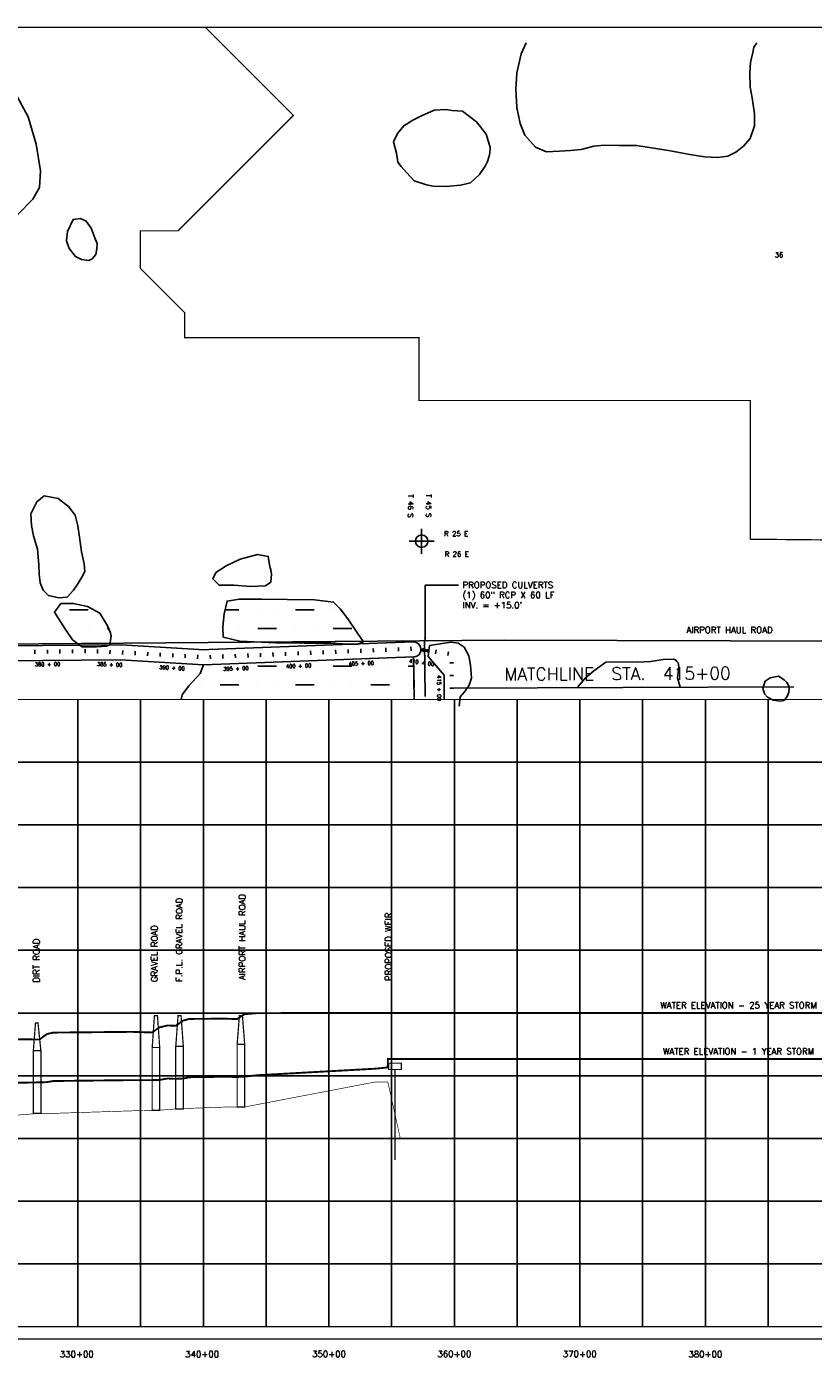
# Model space of a CAD drawing. Extents: x 244514 to 261274, y 785587 to 796324.
# Tile 2 of 3: x 248985 to 255255, y 785703 to 796314. Entities that reach past the tile are written whole.
import ezdxf
from ezdxf.enums import TextEntityAlignment as Align

# ---------------------------------------------------------------- set-up
doc = ezdxf.new("R2010")
doc.units = 0
doc.header["$LTSCALE"] = 800
doc.header["$PDMODE"] = 34
doc.header["$PDSIZE"] = 100
doc.linetypes.add('CENTER', pattern=[0])
doc.linetypes.add('DASHED', pattern=[0])
doc.layers.get('0').update_dxf_attribs({"linetype": 'CONTINUOUS'})
for name, color, linetype in [('BORDER', 1, 'CONTINUOUS'), ('FLOOD1', 15, 'CONTINUOUS'), ('FLOOD3', 15, 'CONTINUOUS'), ('GRID', 2, 'CONTINUOUS'), ('HATCH', 3, 'CONTINUOUS'), ('MAJROADS', 9, 'CONTINUOUS'), ('MATCH', 6, 'CONTINUOUS'), ('PLAKES', 5, 'CONTINUOUS'), ('PRSTRUCT', 13, 'CONTINUOUS'), ('SEC', 2, 'CONTINUOUS'), ('SPROF', 11, 'DASHED'), ('STATIONS', 7, 'CONTINUOUS'), ('STRUCTTEXT', 7, 'CONTINUOUS'), ('STRUCTURES', 1, 'CONTINUOUS'), ('SUBBASINS', 6, 'DASHED'), ('SURVCENTER', 7, 'CENTER'), ('TEXT', 7, 'CONTINUOUS'), ('WL-PRESERVE', 14, 'CONTINUOUS')]:
    doc.layers.add(name, color=color, linetype=linetype)
doc.styles.get("Standard").update_dxf_attribs({"font": 'ROMANT'})

# ---------------------------------------------------------------- blocks, each defined once
blk = doc.blocks.new('FCSTA')
at = {"color": 0}
blk.add_attdef('FCSTA', text='', height=1, dxfattribs=at).set_placement((0, 0), align=Align.MIDDLE)
blk = doc.blocks.new('FCSTCK')
at = {"layer": 'SURVCENTER', "color": 0}
blk.add_line((0, -0.5), (0, 0.5), dxfattribs=at)
blk = doc.blocks.new('*X')
at = {"color": 0}
for p, q in [((253500, 793050), (253650, 793050)), ((254741, 793050), (254850, 793050)), ((255000, 793050), (255000, 793050)), ((255150, 793050), (255150, 793050)), ((255300, 793050), (255450, 793050)), ((255600, 793050), (255600, 793050)), ((253500, 792900), (253500, 792900)), ((253650, 792900), (253650, 792900)), ((253800, 792900), (253811, 792900)), ((254850, 792900), (254850, 792900)), ((255000, 792900), (255150, 792900)), ((255300, 792900), (255300, 792900)), ((255450, 792900), (255450, 792900)), ((255600, 792900), (255750, 792900)), ((254700, 792600), (254700, 792600)), ((254850, 792600), (254850, 792600)), ((255000, 792600), (255150, 792600)), ((255300, 792600), (255300, 792600)), ((255450, 792600), (255450, 792600)), ((255600, 792600), (255750, 792600)), ((255900, 792600), (255900, 792600)), ((256050, 792600), (256050, 792600)), ((256200, 792600), (256243, 792600)), ((254550, 792450), (254550, 792450)), ((254700, 792450), (254850, 792450)), ((255000, 792450), (255000, 792450)), ((255150, 792450), (255150, 792450)), ((255300, 792450), (255450, 792450)), ((255600, 792450), (255600, 792450)), ((255750, 792450), (255750, 792450)), ((255900, 792450), (256050, 792450)), ((256200, 792450), (256200, 792450))]:
    blk.add_line(p, q, dxfattribs=at)

msp = doc.modelspace()

# ---------------------------------------------------------------- linework, layer by layer
at = {"layer": 'BORDER', "color": 0, "const_width": 10}
msp.add_lwpolyline([(244519, 785849), (261269, 785849), (261269, 796309), (244519, 796309)], close=True, dxfattribs=at)
for points in [[(244519, 790949), (261269, 790949)], [(244519, 785949), (261269, 785949)]]:
    msp.add_lwpolyline(points, dxfattribs=at)
at = {"layer": 'FLOOD1', "color": 0, "const_width": 15}
msp.add_lwpolyline([(248828, 787892), (249088, 787896), (249148, 787898), (249198, 787907), (249823, 787914), (249985, 787914), (250045, 787916), (250109, 787927), (250173, 787924), (250233, 787927), (250283, 787937), (250562, 787941), (250662, 787939), (250722, 787942), (250822, 787953), (251763, 788005), (251863, 788015), (251864, 788082), (251963, 788083), (252822, 788083), (253822, 788083), (254822, 788083), (255822, 788083)], dxfattribs=at)
at = {"layer": 'FLOOD3', "color": 0, "const_width": 15}
msp.add_lwpolyline([(248828, 788240), (249088, 788238), (249148, 788282), (249198, 788293), (249823, 788299), (249985, 788294), (250045, 788335), (250109, 788350), (250173, 788347), (250233, 788389), (250283, 788402), (250562, 788404), (250662, 788401), (250722, 788440), (250822, 788448), (251763, 788450), (251863, 788450), (251864, 788451), (251963, 788451), (252822, 788451), (253822, 788451), (254822, 788451), (255822, 788451)], dxfattribs=at)
at = {"layer": 'GRID', "color": 0}
for points in [[(249394, 785949), (249394, 790949)], [(249894, 785949), (249894, 790949)], [(250394, 785949), (250394, 790949)], [(250894, 785949), (250894, 790949)], [(251394, 785949), (251394, 790949)], [(251894, 785949), (251894, 790949)], [(252394, 785949), (252394, 790949)], [(252894, 785949), (252894, 790949)], [(253394, 785949), (253394, 790949)], [(253894, 785949), (253894, 790949)], [(254394, 785949), (254394, 790949)], [(254894, 785949), (254894, 790949)], [(244519, 790449), (261269, 790449)], [(244519, 789949), (261269, 789949)], [(244519, 789449), (261269, 789449)], [(244519, 788949), (261269, 788949)], [(244519, 788449), (261269, 788449)], [(244519, 787949), (261269, 787949)], [(244519, 787449), (261269, 787449)], [(244519, 786949), (261269, 786949)], [(244519, 786449), (261269, 786449)]]:
    msp.add_lwpolyline(points, dxfattribs=at)
at = {"layer": 'MAJROADS', "color": 0}
for p, q in [((247642, 791383), (252790, 791421)), ((252155, 791416), (252161, 790972)), ((252790, 791421), (258722, 791406))]:
    msp.add_line(p, q, dxfattribs=at)
at = {"layer": 'MATCH', "color": 0}
msp.add_line((255098, 791051), (252373, 791040), dxfattribs=at)
at = {"layer": 'PLAKES', "color": 0}
for p, q in [((252184, 791291), (252196, 791379)), ((252196, 791379), (252367, 791406)), ((252367, 791406), (252424, 791399)), ((252424, 791399), (252473, 791367)), ((252473, 791367), (252508, 791297)), ((250441, 791348), (250403, 791346)), ((252312, 791143), (252184, 791291)), ((252508, 791297), (252522, 791223)), ((252312, 790949), (252312, 791143)), ((252522, 791223), (252530, 791120)), ((252512, 791064), (252477, 791014)), ((252530, 791120), (252512, 791064)), ((252441, 790969), (252432, 790897)), ((252477, 791014), (252441, 790969))]:
    msp.add_line(p, q, dxfattribs=at)
for points in [[(250403, 791346), (249739, 791385), (246608, 791359)], [(250396, 791226), (249733, 791265), (246617, 791239)]]:
    msp.add_lwpolyline(points, dxfattribs=at)
msp.add_lwpolyline([(250441, 791348), (252066, 791408, -1), (252071, 791289), (250396, 791226)], format="xyb", dxfattribs=at)
at = {"layer": 'PRSTRUCT', "color": 0, "const_width": 10}
for points in [[(249986, 788174), (250004, 788429), (250028, 788429), (250046, 788174)], [(250174, 788184), (250192, 788429), (250216, 788429), (250234, 788184)], [(250663, 788199), (250681, 788429), (250705, 788429), (250723, 788199)], [(249039, 788149), (249056, 788369), (249076, 788369), (249099, 788149)], [(250174, 788184), (250234, 788184), (250234, 787684), (250174, 787684), (250174, 788184)], [(250663, 788199), (250723, 788199), (250723, 787699), (250663, 787699), (250663, 788199)], [(251921, 787999), (251921, 787276)]]:
    msp.add_lwpolyline(points, dxfattribs=at)
for points in [[(249986, 788174), (250046, 788174), (250046, 787674), (249986, 787674)], [(249039, 787649), (249039, 788149), (249099, 788149), (249099, 787649)], [(251871, 787999), (251971, 787999), (251971, 788049), (251871, 788049)]]:
    msp.add_lwpolyline(points, close=True, dxfattribs=at)
at = {"layer": 'SEC', "color": 0}
msp.add_point((252133, 792211), dxfattribs=at)
at = {"layer": 'SPROF', "color": 0, "const_width": 5}
msp.add_lwpolyline([(248828, 787629), (249088, 787649), (249148, 787649), (249198, 787649), (249823, 787669), (249985, 787674), (250045, 787674), (250109, 787679), (250173, 787684), (250233, 787684), (250283, 787689), (250562, 787699), (250662, 787699), (250722, 787699), (250822, 787719), (251763, 787899), (251863, 787899), (251864, 787899), (251963, 787449), (252822, 787449), (253822, 787449), (254822, 787449), (255822, 787449)], dxfattribs=at)
at = {"layer": 'STRUCTTEXT', "color": 0}
for p, q in [((252161, 791442), (252161, 791861)), ((252161, 791861), (252426, 791861))]:
    msp.add_line(p, q, dxfattribs=at)
msp.add_solid([(252169, 791442), (252152, 791442), (252161, 791392)], dxfattribs=at)
at = {"layer": 'STRUCTURES', "color": 0, "const_width": 25}
msp.add_lwpolyline([(252197, 791336), (252121, 791347)], dxfattribs=at)
at = {"layer": 'SUBBASINS', "color": 0, "linetype": 'DASHED', "const_width": 10}
msp.add_lwpolyline([(250408, 796309), (251111, 795606), (250192, 794686), (249892, 794686), (249892, 794386), (250245, 794033), (250245, 793833), (252113, 793833), (252113, 793333), (254753, 793333), (254753, 792227), (258091, 792195), (259174, 790949)], dxfattribs=at)
at = {"layer": 'WL-PRESERVE', "color": 0}
for points in [[(254803, 796186), (254780, 796151), (254771, 796109), (254755, 796027), (254748, 795945), (254751, 795831), (254767, 795747), (254786, 795618), (254786, 795523), (254752, 795423), (254699, 795361), (254636, 795314), (254573, 795280), (254493, 795271), (254386, 795276), (254271, 795295), (254100, 795327), (253931, 795353), (253847, 795366), (253707, 795367), (253589, 795369), (253506, 795361), (253405, 795333), (253319, 795327), (253228, 795322), (253129, 795315), (253040, 795352), (252956, 795448), (252919, 795542), (252893, 795669), (252883, 795816), (252892, 795945), (252927, 796098), (252966, 796186)], [(252069, 791289), (250396, 791226), (250368, 791155), (250279, 791057), (250225, 790987), (250218, 790949)], [(252069, 791289), (250396, 791226), (250368, 791155), (250279, 791057), (250272, 791047)], [(252073, 791047), (252069, 791289)], [(252074, 790949), (252069, 791289)], [(254139, 791271), (254057, 791267), (253959, 791252), (253854, 791247), (253707, 791250), (253600, 791247), (253505, 791177), (253438, 791123), (253381, 791053), (253380, 791047)], [(254192, 791047), (254172, 791123), (254181, 791184), (254182, 791213), (254176, 791240), (254168, 791253), (254156, 791265), (254139, 791271)]]:
    msp.add_lwpolyline(points, dxfattribs=at)
for points in [[(248057, 796112), (248187, 796115), (248362, 796096), (248431, 796085), (248583, 796041), (248758, 795921), (248912, 795751), (248999, 795596), (249062, 795377), (249097, 795163), (249087, 795030), (249034, 794938), (248916, 794816), (248831, 794751), (248729, 794718), (248628, 794726), (248521, 794767), (248396, 794879), (248265, 794996), (248188, 795046), (248120, 795085), (248081, 795113)], [(252674, 795369), (252646, 795457), (252571, 795554), (252460, 795640), (252374, 795646), (252325, 795653), (252232, 795649), (252131, 795602), (252064, 795568), (251990, 795524), (251940, 795463), (251910, 795396), (251932, 795304), (251944, 795232), (251969, 795199), (252012, 795150), (252074, 795084), (252171, 795052), (252225, 795041), (252329, 795039), (252444, 795051), (252522, 795069), (252593, 795136), (252639, 795202), (252658, 795239), (252672, 795280), (252677, 795309), (252680, 795349)], [(249532, 794623), (249500, 794707), (249460, 794763), (249414, 794784), (249355, 794776), (249311, 794681), (249304, 794607), (249325, 794545), (249375, 794480), (249422, 794457), (249481, 794449), (249508, 794462), (249536, 794496), (249546, 794543), (249547, 794585)], [(249423, 792126), (249408, 792242), (249394, 792334), (249373, 792419), (249318, 792489), (249238, 792552), (249126, 792572), (249067, 792525), (249020, 792429), (249023, 792335), (249041, 792253), (249072, 792148), (249082, 792022), (249085, 791948), (249094, 791879), (249117, 791820), (249161, 791779), (249243, 791759), (249308, 791765), (249360, 791820), (249394, 791870), (249426, 791924), (249448, 791969), (249445, 792031)], [(250922, 792022), (250911, 792090), (250824, 792105), (250687, 792069), (250576, 792014), (250493, 791961), (250468, 791912), (250519, 791860), (250636, 791860), (250772, 791851), (250890, 791855), (250931, 791884), (250938, 791949), (250932, 791982), (250927, 792000)], [(249629, 791536), (249570, 791636), (249470, 791691), (249358, 791715), (249258, 791715), (249207, 791644), (249290, 791514), (249350, 791425), (249429, 791368), (249541, 791370), (249622, 791373), (249648, 791384), (249658, 791456), (249650, 791487)], [(249629, 791536), (249570, 791636), (249470, 791691), (249358, 791715), (249258, 791715), (249207, 791644), (249290, 791514), (249350, 791425), (249429, 791368), (249541, 791370), (249622, 791373), (249648, 791384), (249658, 791456), (249650, 791487)], [(251670, 791408), (251622, 791479), (251546, 791591), (251483, 791671), (251431, 791726), (251280, 791744), (251061, 791745), (250862, 791750), (250680, 791748), (250583, 791733), (250560, 791632), (250548, 791529), (250552, 791446), (250685, 791413), (250970, 791400), (251196, 791399), (251410, 791399), (251550, 791390), (251623, 791389)], [(251670, 791408), (251622, 791479), (251546, 791591), (251483, 791671), (251431, 791726), (251280, 791744), (251061, 791745), (250862, 791750), (250680, 791748), (250583, 791733), (250560, 791632), (250548, 791529), (250552, 791446), (250685, 791413), (250970, 791400), (251196, 791399), (251410, 791399), (251550, 791390), (251623, 791389)], [(255023, 791106), (254978, 791134), (254910, 791123), (254871, 791096), (254852, 791040), (254864, 790993), (254888, 790967), (254935, 790943), (254987, 790936), (255021, 790942), (255045, 790973), (255058, 791008), (255061, 791033), (255058, 791053), (255052, 791072), (255043, 791085)]]:
    msp.add_lwpolyline(points, close=True, dxfattribs=at)

# ---------------------------------------------------------------- block references
at = {"layer": 'HATCH', "color": 0}
msp.add_blockref('*X', (-4173, -1385), dxfattribs=at)
msp.add_blockref('*X', (-4173, -1385), dxfattribs=at)
at = {"layer": 'STATIONS', "color": 0, "xscale": 30, "yscale": 30, "zscale": 30}
for p, rotation in [((249451, 791334), 0.9999999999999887), ((251648, 791337), 1.99999999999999), ((251648, 791337), 1.99999999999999), ((251748, 791341), 1.99999999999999), ((251848, 791345), 1.99999999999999), ((251948, 791349), 1.99999999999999), ((252048, 791353), 1.99999999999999), ((252147, 791343), 351.9999999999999), ((252147, 791343), 351.9999999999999), ((249051, 791329), 0.9999999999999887), ((249151, 791330), 0.9999999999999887), ((249151, 791330), 0.9999999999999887), ((249251, 791332), 0.9999999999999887), ((249351, 791333), 0.9999999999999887), ((249550, 791332), 358), ((249650, 791328), 358), ((249650, 791328), 358), ((249750, 791324), 357), ((249850, 791318), 357), ((249950, 791312), 357), ((250050, 791307), 357), ((250150, 791301), 357), ((250150, 791301), 357), ((250249, 791295), 357), ((250349, 791289), 357), ((250449, 791288), 1.99999999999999), ((250549, 791292), 1.99999999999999), ((250649, 791296), 1.99999999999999), ((250649, 791296), 1.99999999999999), ((250749, 791300), 1.99999999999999), ((250849, 791304), 1.99999999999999), ((250949, 791308), 1.99999999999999), ((251049, 791312), 1.99999999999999), ((251149, 791317), 1.99999999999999), ((251149, 791317), 1.99999999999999), ((251249, 791321), 1.99999999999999), ((251348, 791325), 1.99999999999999), ((251448, 791329), 1.99999999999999), ((251548, 791333), 1.99999999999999), ((252246, 791329), 351.9999999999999), ((252345, 791315), 351.9999999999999), ((252373, 791240), 270), ((252373, 791140), 270), ((252373, 791040), 270), ((252373, 791040), 270)]:
    msp.add_blockref('FCSTCK', p, dxfattribs=dict(at, rotation=rotation))
for p, rotation, values in [((249152, 791230), 0.9999999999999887, {'FCSTA': '380 + 00'}), ((249647, 791228), 358, {'FCSTA': '385 + 00'}), ((251652, 791237), 1.99999999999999, {'FCSTA': '405 + 00'}), ((252133, 791244), 351.9999999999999, {'FCSTA': '410 + 00'}), ((250144, 791201), 357, {'FCSTA': '390 + 00'}), ((250653, 791196), 1.99999999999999, {'FCSTA': '395 + 00'}), ((251153, 791217), 1.99999999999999, {'FCSTA': '400 + 00'}), ((252273, 791040), 270, {'FCSTA': '415 + 00'})]:
    msp.add_blockref('FCSTA', p, dxfattribs=dict(at, rotation=rotation)).add_auto_attribs(values)

# ---------------------------------------------------------------- texts
at = {"layer": 'MATCH', "color": 0}
msp.add_text('MATCHLINE  STA.  415+00', height=100, rotation=0.2395, dxfattribs=at).set_placement((252792, 791101))
at = {"layer": 'STRUCTTEXT', "color": 0}
for s, p in [('PROPOSED CULVERTS', (252459, 791837)), ('(1) 60" RCP X 60 LF', (252459, 791757)), ("INV. = +15.0'", (252459, 791676))]:
    msp.add_text(s, height=50, dxfattribs=at).set_placement(p)
at = {"layer": 'TEXT', "color": 0}
for s, p in [('36', (254946, 794474)), ('R 25 E', (252312, 792251)), ('R 26 E', (252317, 792088))]:
    msp.add_text(s, height=40, dxfattribs=at).set_placement(p)
for s, height, rotation, p in [('T 46 S', 40, 270, (252025, 792584)), ('T 45 S', 40, 270, (252169, 792586)), ('AIRPORT HAUL ROAD', 50, 90, (250728, 788713)), ('F.P.L. GRAVEL ROAD', 50, 90, (250226, 788696)), ('PROPOSED WEIR', 50, 90, (251893, 788705)), ('GRAVEL ROAD', 50, 90, (250029, 788696)), ('DIRT ROAD', 50, 90, (249088, 788692))]:
    msp.add_text(s, height=height, rotation=rotation, dxfattribs=at).set_placement(p)
for s, p in [('AIRPORT HAUL ROAD', (254587, 791479)), ('WATER ELEVATION - 25 YEAR STORM', (254658, 788486)), ('WATER ELEVATION - 1 YEAR STORM', (254658, 788118)), ('330+00', (249385, 785704)), ('340+00', (250384, 785704)), ('350+00', (251395, 785705)), ('360+00', (252394, 785706)), ('370+00', (253393, 785706)), ('380+00', (254394, 785704))]:
    msp.add_text(s, height=50, dxfattribs=at).set_placement(p, align=Align.CENTER)

doc.saveas('drawing.dxf')
